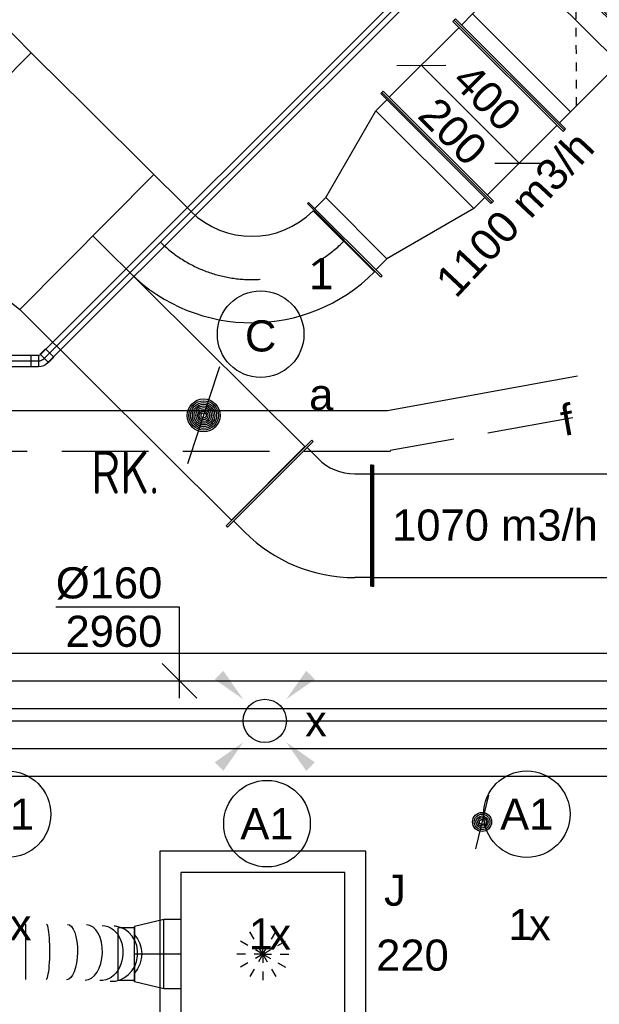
# Model space of a CAD drawing. Extents: x -257677 to 221252, y -185516 to 120782.
# Tile 90 of 171: x -52167 to -50492, y -52849 to -50003. Entities that reach past the tile are written whole.
import ezdxf
from ezdxf.enums import TextEntityAlignment as Align
from ezdxf.lldxf.tags import DXFTag

# ---------------------------------------------------------------- set-up
doc = ezdxf.new("R2010")
doc.units = 0
doc.header["$LTSCALE"] = 50
for name, pattern in [('2322140', [45, 40, -5]), ('2322203', [45, 5, -2, 5, -2, 5, -2, 5, -2, 5, -2, 5, -5]), ('AUSGEZOGEN', [0]), ('HIDDEN', [9.525, 6.35, -3.175]), ('STREEPJES', [0.1, 0.05, -0.05])]:
    doc.linetypes.add(name, pattern=pattern)
doc.layers.get('0').update_dxf_attribs({"linetype": 'CONTINUOUS'})
for name, color, linetype in [('57LB', 4, 'CONTINUOUS'), ('EL6311--', 3, 'CONTINUOUS'), ('WL524---_D', 153, 'CONTINUOUS'), ('WL524---_HARTLIJN', 8, 'CONTINUOUS'), ('WL5448--', 4, 'CONTINUOUS'), ('WL570---_RETOUR', 112, 'CONTINUOUS'), ('WL570---_RETOUR_HL', 8, 'CONTINUOUS'), ('WL570---_TOEVOER', 3, 'CONTINUOUS'), ('WL570---_TOEVOER_RST', 2, 'CONTINUOUS'), ('WL570---_TOEVOER_RST_HL', 1, 'CONTINUOUS'), ('WM5448--', 1, 'CONTINUOUS'), ('WM570---_RETOUR', 1, 'CONTINUOUS'), ('WM570---_RETOUR_PR', 1, 'CONTINUOUS'), ('WM570---_TOEVOER', 1, 'CONTINUOUS'), ('WM570---_TOEVOER_PR', 1, 'CONTINUOUS'), ('WM570---_TOEVOER_RST_PR', 1, 'CONTINUOUS')]:
    doc.layers.add(name, color=color, linetype=linetype)
doc.styles.add('BURO-018', font='ARIAL.TTF', dxfattribs={"height": 63})
doc.styles.add('ISO25', font='ISO', dxfattribs={"width": 0.9})
tags = doc.linetypes.add('CENTER2', pattern=[28.575, 19.05, -3.175, 3.175, -3.175]).pattern_tags.tags
tags[10:11] = [DXFTag(74, 4), DXFTag(75, 0), DXFTag(340, '0'), DXFTag(46, 1.0), DXFTag(50, 0.0), DXFTag(44, 0.0), DXFTag(45, 0.0)]
tags[8:9] = [DXFTag(74, 4), DXFTag(75, 0), DXFTag(340, '0'), DXFTag(46, 1.0), DXFTag(50, 0.0), DXFTag(44, 0.0), DXFTag(45, 0.0)]
tags[6:7] = [DXFTag(74, 4), DXFTag(75, 0), DXFTag(340, '0'), DXFTag(46, 1.0), DXFTag(50, 0.0), DXFTag(44, 0.0), DXFTag(45, 0.0)]
tags[4:5] = [DXFTag(74, 4), DXFTag(75, 0), DXFTag(340, '0'), DXFTag(46, 1.0), DXFTag(50, 0.0), DXFTag(44, 0.0), DXFTag(45, 0.0)]

# ---------------------------------------------------------------- blocks, each defined once
blk = doc.blocks.new('1115B3')
at = {"color": 0, "linetype": 'Continuous'}
blk.add_circle((0, 3.5), 2.5, dxfattribs=at)
at = {"color": 0, "linetype": 'Continuous', "style": 'BURO-018'}
for tag, p in [('E_GKAST', (0, 11.5)), ('E_GROEP', (0, 8.5)), ('E_SGROEP', (4.5, 8.5)), ('E_ARMCODE', (0, 3.5)), ('E_SLET', (4.5, 2.5))]:
    blk.add_attdef(tag, text='', height=1.8, dxfattribs=at).set_placement(p, align=Align.MIDDLE)
blk = doc.blocks.new('E00411')
at = {"color": 0, "linetype": 'Continuous'}
blk.add_circle((0, 0), 1.25, dxfattribs=at)
for points in [[(-2.892, 2.396), (-2.396, 2.892), (-1.237, 1.237)], [(2.396, 2.892), (2.892, 2.396), (1.237, 1.237)], [(-2.396, -2.892), (-2.892, -2.396), (-1.237, -1.237)], [(2.892, -2.396), (2.396, -2.892), (1.237, -1.237)]]:
    blk.add_solid(points, dxfattribs=at)
at = {"color": 0, "linetype": 'Continuous', "style": 'BURO-018'}
for tag, p in [('E_SLET1', (0, 4.642)), ('E_GROEP', (0, 0)), ('E_GKAST', (0, 0))]:
    blk.add_attdef(tag, text='', height=1.8, dxfattribs=at).set_placement(p, align=Align.MIDDLE)
at = {"color": 0, "linetype": 'Continuous', "style": 'BURO-018', "flags": 1}
for tag in ['E_MATCODE', 'E_SGROEP']:
    blk.add_attdef(tag, text='', height=1.8, dxfattribs=at).set_placement((0, 0), align=Align.MIDDLE)
blk = doc.blocks.new('1115B3A')
at = {"color": 0, "linetype": 'Continuous'}
blk.add_circle((0, 0), 2.5, dxfattribs=at)
at = {"color": 0, "linetype": 'Continuous', "style": 'BURO-018'}
for tag, p in [('E_GKAST', (0, 8)), ('E_GROEP', (0, 5)), ('E_SGROEP', (4.5, 5)), ('E_ARMCODE', (0, 0)), ('E_SLET', (4.5, -1))]:
    blk.add_attdef(tag, text='', height=1.8, dxfattribs=at).set_placement(p, align=Align.MIDDLE)
blk = doc.blocks.new('*U795')
at = {"color": 0, "ltscale": 10}
for p, q in [((297.5, 297.5, -2757.5), (-297.5, 297.5, -2757.5)), ((-297.5, 297.5, -2757.5), (-297.5, -297.5, -2757.5)), ((297.5, -297.5, -2757.5), (297.5, 297.5, -2757.5)), ((236.5, 236.5, -2757.5), (-236.5, 236.5, -2757.5)), ((-236.5, -236.5, -2757.5), (-236.5, 236.5, -2757.5)), ((236.5, -236.5, -2757.5), (236.5, 236.5, -2757.5)), ((236.5, -236.5, -2757.5), (-236.5, -236.5, -2757.5)), ((-297.5, -297.5, -2757.5), (297.5, -297.5, -2757.5))]:
    blk.add_line(p, q, dxfattribs=at)
at = {"color": 8, "linetype": 'STREEPJES', "ltscale": 10}
for q in [(-50, 86.6, -2757.5), (0, 100, -2757.5), (50, 86.6, -2757.5), (-86.6, 50, -2757.5), (86.6, 50, -2757.5), (-100, 0, -2757.5), (-86.6, -50, -2757.5), (-50, -86.6, -2757.5), (0, -100, -2757.5), (50, -86.6, -2757.5), (86.6, -50, -2757.5), (100, 0, -2757.5)]:
    blk.add_line((0, 0, -2757.5), q, dxfattribs=at)
at = {"layer": 'WL570---_TOEVOER_RST_HL', "linetype": 'CENTER2'}
blk.add_circle((0, 0, -2757.5), 0.075, dxfattribs=at)
at = {"layer": 'WL570---_TOEVOER_RST', "color": 1, "style": 'BURO-018'}
for tag in ['MC', 'Q']:
    blk.add_attdef(tag, text='', height=90, dxfattribs=at).set_placement((0, 0), align=Align.MIDDLE)
at = {"layer": 'WM570---_TOEVOER_RST_PR', "color": 1, "style": 'BURO-018'}
blk.add_attdef('POSNR', text='', height=90, dxfattribs=at).set_placement((0, 0), align=Align.MIDDLE)
blk = doc.blocks.new('*U832')
at = {"color": 0, "ltscale": 10}
for p, q in [((-174.3, 175, -2945), (-169.3, 175, -2945)), ((-174.3, -175, -2945), (-174.3, 175, -2945)), ((-169.3, -175, -2945), (-169.3, 175, -2945)), ((-169.3, 150, -2945), (-124.3, 150, -2945)), ((243.4, 4.1, -2945), (-4.1, -243.4, -2945)), ((247, 0.5, -2945), (-0.5, -247, -2945)), ((193.9, 18.2, -2945), (225.8, -13.6, -2945)), ((247, 0.5, -2945), (243.4, 4.1, -2945)), ((-124.3, -150, -2945), (-169.3, -150, -2945)), ((-174.3, -175, -2945), (-169.3, -175, -2945)), ((13.6, -225.8, -2945), (-18.2, -193.9, -2945)), ((-0.5, -247, -2945), (-4.1, -243.4, -2945))]:
    blk.add_line(p, q, dxfattribs=at)
for radius in [450, 150]:
    blk.add_arc((-124.3, -300, -2945), radius, 45, 90, dxfattribs=at)
at = {"layer": 'WM570---_TOEVOER_PR', "color": 1, "style": 'BURO-018'}
blk.add_attdef('POSNR', text='', height=90, dxfattribs=at).set_placement((0, 0), align=Align.MIDDLE)
blk = doc.blocks.new('*U938')
at = {"color": 0, "ltscale": 10}
for p, q in [((-49.5, 100, -2780), (0, 100, -2780)), ((-49.5, 100, -2780), (-49.5, -100, -2780)), ((0, 100, -2780), (85.2, 80, -2780)), ((0, 100, -2780), (0, -100, -2780)), ((0, 100, -2780), (0, -100, -2780)), ((0, 100, -2780), (0, -100, -2780)), ((85.2, 80, -2780), (85.2, -80, -2780)), ((85.2, 80, -2780), (85.2, -80, -2780)), ((85.2, 76, -2780), (131.9, 76, -2780)), ((131.9, 76, -2780), (131.9, -76, -2780)), ((131.9, 76, -2780), (131.9, -76, -2780)), ((0, -100, -2780), (85.2, -80, -2780)), ((85.2, -76, -2780), (131.9, -76, -2780)), ((-49.5, -100, -2780), (0, -100, -2780))]:
    blk.add_line(p, q, dxfattribs=at)
at = {"layer": 'WL570---_TOEVOER_RST_HL', "linetype": 'CENTER2'}
for p, q in [((-49.5, 0, -2780), (0, 0, -2780)), ((0, 0, -2780), (85.2, 0, -2780))]:
    blk.add_line(p, q, dxfattribs=at)
blk.add_circle((85.2, 0, -2780), 0.075, dxfattribs=at)
at = {"layer": 'WM570---_TOEVOER_RST_PR', "color": 1, "style": 'BURO-018'}
blk.add_attdef('POSNR', text='', height=90, dxfattribs=at).set_placement((0, 0), align=Align.MIDDLE)
blk = doc.blocks.new('*U940')
at = {"color": 0, "ltscale": 10}
for p, q in [((0, 80, -2960), (0, -80, -2960)), ((28.8, 80, -2960), (28.8, -80, -2960)), ((86.5, 80, -2960), (86.5, -80, -2960)), ((144.2, 80, -2960), (144.2, -80, -2960)), ((201.9, 80, -2960), (201.9, -80, -2960)), ((378.3, 78.2, -2960), (377.9, 78.2, -2960)), ((462.2, 73.9, -2960), (457.7, 74.4, -2960)), ((516.3, 73.1, -2960), (516.3, 35.4, -2960)), ((516.3, -44.2, -2960), (516.3, -86.9, -2960))]:
    blk.add_line(p, q, dxfattribs=at)
for centre, major_axis, ratio, start_param, end_param in [((261.8, 0, -2960), (-0.4, -80), 0.129092, 6.282538, 9.424131), ((375.8, -1.8, -2960), (-2.3, -80), 0.603626, 0.004683, 3.13691), ((452.3, -5.4, -2960), (-7.7, -79.6), 0.922104, 0.030386, 3.111207)]:
    blk.add_ellipse(centre, major_axis=major_axis, ratio=ratio, start_param=start_param, end_param=end_param, dxfattribs=at)
at = {"color": 0, "ltscale": 10, "extrusion": (0, 0, -1)}
for centre, major_axis, ratio, start_param, end_param in [((321.8, -0.6, -2960), (1.3, 80), 0.378798, 6.281005, 9.422597), ((420.3, -3.4, -2960), (4, 79.9), 0.7888, 6.272889, 9.414482), ((461, -6.6, -2960), (10.3, 79.3), 0.958676, 0.669614, 2.202854)]:
    blk.add_ellipse(centre, major_axis=major_axis, ratio=ratio, start_param=start_param, end_param=end_param, dxfattribs=at)
at = {"layer": 'WM570---_RETOUR_PR', "color": 1, "style": 'BURO-018'}
blk.add_attdef('POSNR', text='', height=90, dxfattribs=at).set_placement((0, 0), align=Align.MIDDLE)
blk = doc.blocks.new('*U945')
at = {"color": 0, "ltscale": 10}
for p, q in [((0, 80, -2960), (3933.7, 80, -2960)), ((0, -80, -2960), (3933.7, -80, -2960))]:
    blk.add_line(p, q, dxfattribs=at)
at = {"layer": 'WL570---_RETOUR_HL', "linetype": 'CENTER2'}
blk.add_line((0, 0, -2960), (3933.7, 0, -2960), dxfattribs=at)
at = {"layer": 'WM570---_RETOUR_PR', "color": 1, "style": 'BURO-018'}
blk.add_attdef('POSNR', text='', height=90, dxfattribs=at).set_placement((0, 0), align=Align.MIDDLE)
blk = doc.blocks.new('*U947')
at = {"color": 0, "ltscale": 10}
for p, q in [((0, 80, -2960), (3799.4, 80, -2960)), ((0, -80, -2960), (3799.4, -80, -2960))]:
    blk.add_line(p, q, dxfattribs=at)
at = {"layer": 'WL570---_RETOUR_HL', "linetype": 'CENTER2'}
blk.add_line((0, 0, -2960), (3799.4, 0, -2960), dxfattribs=at)
at = {"layer": 'WM570---_RETOUR_PR', "color": 1, "style": 'BURO-018'}
blk.add_attdef('POSNR', text='', height=90, dxfattribs=at).set_placement((0, 0), align=Align.MIDDLE)
blk = doc.blocks.new('*U952')
at = {"layer": 'WM570---_RETOUR', "color": 0, "ltscale": 10}
for p, q in [((0, 213.2), (-357.6, 213.2)), ((0, -50), (0, 213.2)), ((50, -50), (-50, 50))]:
    blk.add_line(p, q, dxfattribs=at)
at = {"layer": 'WM570---_RETOUR', "color": 0, "style": 'BURO-018'}
for s, p in [('%%c160', (-357.6, 238.2)), ('2960', (-329.7, 98.2))]:
    blk.add_text(s, height=90, dxfattribs=at).set_placement(p)
blk = doc.blocks.new('*U972')
at = {"color": 0, "ltscale": 10}
for p, q in [((0, 175, -2945), (5, 175, -2945)), ((0, -175, -2945), (0, 175, -2945)), ((5, -175, -2945), (5, 175, -2945)), ((2904.1, 175, -2945), (2899.1, 175, -2945)), ((2899.1, -175, -2945), (2899.1, 175, -2945)), ((2904.1, -175, -2945), (2904.1, 175, -2945)), ((5, 150, -2945), (2899.1, 150, -2945)), ((5, -150, -2945), (2899.1, -150, -2945)), ((0, -175, -2945), (5, -175, -2945)), ((2904.1, -175, -2945), (2899.1, -175, -2945))]:
    blk.add_line(p, q, dxfattribs=at)
at = {"layer": 'WM570---_TOEVOER_PR', "color": 1, "style": 'BURO-018'}
blk.add_attdef('POSNR', text='', height=90, dxfattribs=at).set_placement((0, 0), align=Align.MIDDLE)
blk = doc.blocks.new('*U1015')
at = {"color": 0, "ltscale": 10}
for p, q in [((22, 16, -2750), (902.9, 16, -2750)), ((22, -16, -2750), (902.9, -16, -2750))]:
    blk.add_line(p, q, dxfattribs=at)
at = {"layer": 'WL524---_HARTLIJN', "linetype": 'CENTER2'}
blk.add_line((0, 0, -2750), (924.9, 0, -2750), dxfattribs=at)
at = {"layer": 'WL524---_D', "color": 1, "style": 'BURO-018'}
blk.add_attdef('POSNR', text='', height=90, dxfattribs=at).set_placement((0, 0), align=Align.MIDDLE)
blk = doc.blocks.new('*U1025')
at = {"color": 0, "ltscale": 10}
for p, q in [((10.7, 34.5, -2750), (-4.8, 19, -2750)), ((34.5, 10.7, -2750), (10.7, 34.5, -2750)), ((-32, 16.8, -2750), (-10, 16.8, -2750)), ((-32, 16.8, -2750), (-32, -16.8, -2750)), ((-10, 16.8, -2750), (-9.2, 16, -2750)), ((-10, 16.8, -2750), (-10, -16.8, -2750)), ((-9.2, 16, -2750), (-4.8, 17.8, -2750)), ((-4.8, 19, -2750), (-4.8, 17.8, -2750)), ((19, -4.8, -2750), (-4.8, 19, -2750)), ((34.5, 10.7, -2750), (19, -4.8, -2750)), ((-32, -16.8, -2750), (-10, -16.8, -2750)), ((-10, -16.8, -2750), (-9.2, -16, -2750)), ((19, -4.8, -2750), (17.8, -4.8, -2750))]:
    blk.add_line(p, q, dxfattribs=at)
blk.add_arc((-9.2, 22.2, -2750), 38.2, 270, 315, dxfattribs=at)
at = {"layer": 'WL524---_HARTLIJN', "linetype": 'CENTER2'}
blk.add_arc((-9.2, 22.2, -2750), 22.2, 270, 315, dxfattribs=at)
at = {"layer": 'WL524---_D', "color": 1, "style": 'BURO-018'}
blk.add_attdef('POSNR', text='', height=90, dxfattribs=at).set_placement((0, 0), align=Align.MIDDLE)
blk = doc.blocks.new('*U1026')
at = {"color": 0, "ltscale": 10}
for p, q in [((0, 16, -2750), (2048.3, 16, -2750)), ((0, -16, -2750), (0, 16, -2750)), ((0, -16, -2750), (2048.3, -16, -2750))]:
    blk.add_line(p, q, dxfattribs=at)
at = {"layer": 'WL524---_HARTLIJN', "linetype": 'CENTER2'}
blk.add_line((0, 0, -2750), (2070.3, 0, -2750), dxfattribs=at)
at = {"layer": 'WL524---_D', "color": 1, "style": 'BURO-018'}
blk.add_attdef('POSNR', text='', height=90, dxfattribs=at).set_placement((0, 0), align=Align.MIDDLE)
blk = doc.blocks.new('*U1678')
at = {"color": 0, "ltscale": 10}
for p, q in [((0, 125, -2950), (279.9, 200, -2950)), ((279.9, 200, -2950), (324.9, 200, -2950)), ((279.9, -200, -2950), (279.9, 200, -2950)), ((329.9, 225, -2950), (324.9, 225, -2950)), ((324.9, -225, -2950), (324.9, 225, -2950)), ((329.9, -225, -2950), (329.9, 225, -2950)), ((-50, 150, -2950), (-45, 150, -2950)), ((-50, -150, -2950), (-50, 150, -2950)), ((-45, -150, -2950), (-45, 150, -2950)), ((0, 125, -2950), (-45, 125, -2950)), ((0, -125, -2950), (0, 125, -2950)), ((0, -125, -2950), (-45, -125, -2950)), ((279.9, -200, -2950), (0, -125, -2950)), ((-50, -150, -2950), (-45, -150, -2950)), ((279.9, -200, -2950), (324.9, -200, -2950)), ((329.9, -225, -2950), (324.9, -225, -2950))]:
    blk.add_line(p, q, dxfattribs=at)
at = {"layer": 'WM570---_TOEVOER_PR', "color": 1, "style": 'BURO-018'}
blk.add_attdef('POSNR', text='', height=90, dxfattribs=at).set_placement((0, 0), align=Align.MIDDLE)
blk = doc.blocks.new('*U1679')
at = {"color": 0, "ltscale": 10}
for p, q in [((0, 225, -2950), (5, 225, -2950)), ((0, -225, -2950), (0, 225, -2950)), ((5, -225, -2950), (5, 225, -2950)), ((5, 200, -2950), (290.3, 200, -2950)), ((295.3, 225, -2950), (290.3, 225, -2950)), ((290.3, -225, -2950), (290.3, 225, -2950)), ((295.3, -225, -2950), (295.3, 225, -2950)), ((0, -225, -2950), (5, -225, -2950)), ((5, -200, -2950), (290.3, -200, -2950)), ((295.3, -225, -2950), (290.3, -225, -2950))]:
    blk.add_line(p, q, dxfattribs=at)
at = {"layer": 'WM570---_TOEVOER_PR', "color": 1, "style": 'BURO-018'}
blk.add_attdef('POSNR', text='', height=90, dxfattribs=at).set_placement((0, 0), align=Align.MIDDLE)
blk = doc.blocks.new('*U1680')
at = {"color": 0, "ltscale": 10}
for p, q in [((-323.1, 225, -2950), (-318.1, 225, -2950)), ((-323.1, -225, -2950), (-323.1, 225, -2950)), ((-318.1, -225, -2950), (-318.1, 225, -2950)), ((-318.1, 200, -2950), (-273.1, 200, -2950)), ((-273.1, 200, -2950), (-74.8, 200, -2950)), ((-273.1, -200, -2950), (-273.1, 200, -2950)), ((-74.8, 200, -2950), (-74.8, -200, -2950)), ((-74.8, 200, -2950), (-50, 200, -2950)), ((-5, 200, -2950), (-50, 200, -2950)), ((0, 225, -2950), (-5, 225, -2950)), ((-5, -225, -2950), (-5, 225, -2950)), ((0, -225, -2950), (0, 225, -2950)), ((-323.1, -225, -2950), (-318.1, -225, -2950)), ((-273.1, -200, -2950), (-318.1, -200, -2950)), ((-273.1, -200, -2950), (-74.8, -200, -2950)), ((-74.8, -200, -2950), (-50, -200, -2950)), ((-50, -200, -2950), (-5, -200, -2950)), ((0, -225, -2950), (-5, -225, -2950))]:
    blk.add_line(p, q, dxfattribs=at)
at = {"color": 8, "linetype": 'STREEPJES', "ltscale": 10}
for p in [(-248.2, 200, -100), (-248.2, -200, -100)]:
    blk.add_line(p, (-50, 0, -50), dxfattribs=at)
at = {"layer": 'WM570---_TOEVOER_PR', "color": 1, "style": 'BURO-018'}
blk.add_attdef('POSNR', text='', height=90, dxfattribs=at).set_placement((0, 0), align=Align.MIDDLE)
blk = doc.blocks.new('*U1684')
at = {"color": 0, "ltscale": 10}
for p, q in [((0, 225, -3000), (5, 225, -3000)), ((0, -225, -3000), (0, 225, -3000)), ((5, -225, -3000), (5, 225, -3000)), ((5, 200, -3000), (1914.4, 200, -3000)), ((1919.4, 225, -3000), (1914.4, 225, -3000)), ((1914.4, -225, -3000), (1914.4, 225, -3000)), ((1919.4, -225, -3000), (1919.4, 225, -3000)), ((0, -225, -3000), (5, -225, -3000)), ((5, -200, -3000), (1914.4, -200, -3000)), ((1919.4, -225, -3000), (1914.4, -225, -3000))]:
    blk.add_line(p, q, dxfattribs=at)
at = {"layer": 'WM570---_TOEVOER_PR', "color": 1, "style": 'BURO-018'}
blk.add_attdef('POSNR', text='', height=90, dxfattribs=at).set_placement((0, 0), align=Align.MIDDLE)
blk = doc.blocks.new('*U1693')
at = {"layer": 'WM570---_TOEVOER', "color": 0, "ltscale": 10}
for p, q in [((-212.2, 141.3), (-70.8, 141.4)), ((141.5, -141.4), (-141.5, 141.4)), ((70.8, -141.4), (212.2, -141.3))]:
    blk.add_line(p, q, dxfattribs=at)
at = {"layer": 'WM570---_TOEVOER', "color": 0, "style": 'BURO-018'}
for s, p in [('400', (-56.5, 91.8)), ('200', (-155.5, -7.2)), ('200', (-155.5, -7.2))]:
    blk.add_text(s, height=90, rotation=315.0198, dxfattribs=at).set_placement(p)
blk = doc.blocks.new('2322203-3')
at = {"layer": 'WM5448--', "color": 0, "style": 'BURO-018'}
blk.add_text('f', height=90, rotation=10.1731, dxfattribs=at).set_placement((-50586.3, -51156.9, 2800), align=Align.MIDDLE)

msp = doc.modelspace()

# ---------------------------------------------------------------- linework, layer by layer
at = {"layer": '57LB', "color": 1, "linetype": 'Continuous'}
for p, q in [((-52133.80274, -50098.20003), (-52556.52924, -50523.67717)), ((-51779.10467, -50450.60502), (-52166.75017, -50840.7729))]:
    msp.add_line(p, q, dxfattribs=at)
at = {"layer": '57LB', "color": 2, "linetype": 'Continuous'}
msp.add_line((-51319.14372, -50555.17999), (-51141.79469, -50731.38249), dxfattribs=at)
at = {"layer": '57LB', "color": 3, "linetype": 'Continuous'}
for p, q in [((-51589.2406, -51006.67427), (-51681.55929, -51286.7572)), ((-50812.11512, -52244.09609), (-50850.22594, -52399.73483))]:
    msp.add_line(p, q, dxfattribs=at)
at = {"layer": '57LB', "color": 2, "linetype": 'Continuous'}
for centre, radius in [((-51635.39994, -51146.71573), 47.5), ((-51635.39994, -51146.71573), 42.5), ((-51635.39994, -51146.71573), 37.5), ((-51635.39994, -51146.71573), 32.5), ((-51635.39994, -51146.71573), 27.5), ((-51635.39994, -51146.71573), 22.5), ((-51635.39994, -51146.71573), 17.5), ((-51635.39994, -51146.71573), 12.5), ((-51635.39994, -51146.71573), 7.5), ((-50831.17053, -52321.91546), 27.5), ((-50831.17053, -52321.91546), 22.5), ((-50831.17053, -52321.91546), 17.5), ((-50831.17053, -52321.91546), 12.5), ((-50831.17053, -52321.91546), 7.5)]:
    msp.add_circle(centre, radius, dxfattribs=at)
at = {"layer": '57LB', "color": 1, "linetype": 'HIDDEN'}
msp.add_arc((-51496.49275, -50378.97749), 375, 225.18580386, 315.18580386, dxfattribs=at)
at = {"layer": 'WL5448--', "linetype": '2322140'}
for p, q in [((-48341.64768, -50631.55554, 2800), (-51103.9138, -51133.33309, 2800)), ((-51103.9138, -51133.33309, 2800), (-53100.96118, -51133.33309, 2800))]:
    msp.add_line(p, q, dxfattribs=at)
at = {"layer": 'WL5448--', "linetype": '2322203'}
for p, q in [((-48353.8896, -50756.34705, 2800), (-51096.25747, -51248.44564, 2800)), ((-51095.14166, -51251.04536, 2800), (-53092.76271, -51251.04536, 2800))]:
    msp.add_line(p, q, dxfattribs=at)
at = {"layer": 'WL570---_TOEVOER'}
for p, q in [((-54439.37156, -47792.30671), (-52083.26545, -50148.41282)), ((-52083.95449, -50147.72601), (-51672.69525, -50556.32652)), ((-52556.52924, -50523.67717), (-52166.75017, -50840.7729)), ((-51955.30717, -50627.95406), (-51343.10152, -51236.2019)), ((-52166.75017, -50840.7729), (-51554.54452, -51449.02074)), ((-51343.10152, -51236.2019), (-51554.54452, -51449.02074))]:
    msp.add_line(p, q, dxfattribs=at)
for radius in [250, 500]:
    msp.add_arc((-51496.49275, -50378.97749), radius, 225.18580386, 315.18580386, dxfattribs=at)

# ---------------------------------------------------------------- block references
at = {"layer": 'EL6311--', "linetype": 'AUSGEZOGEN'}
ref = msp.add_blockref('1115B3', (-51470.75488, -51086.79124), dxfattribs=dict(at, xscale=50, yscale=50, zscale=50))
ref.add_attrib('E_ARMCODE', 'C', dxfattribs={"layer": '0', "color": 1, "linetype": 'Continuous', "height": 90, "style": 'BURO-018'}).set_placement((-51470.75488, -50916.79124), align=Align.MIDDLE)
ref.add_attrib('E_SLET', 'a', dxfattribs={"layer": '0', "color": 1, "linetype": 'Continuous', "height": 90, "style": 'BURO-018'}).set_placement((-51295.75488, -51086.79124), align=Align.MIDDLE)
ref.add_attrib('E_GROEP', '1', dxfattribs={"layer": '0', "color": 1, "linetype": 'Continuous', "height": 90, "style": 'BURO-018'}).set_placement((-51295.75488, -50736.79124), align=Align.MIDDLE)
at = {"layer": 'EL6311--'}
ref = msp.add_blockref('E00411', (-51458.8173, -52029.63735), dxfattribs=dict(at, xscale=50, yscale=50, zscale=50))
ref.add_attrib('E_SLET1', 'x', dxfattribs={"layer": '0', "color": 1, "linetype": 'Continuous', "height": 90, "style": 'BURO-018'}).set_placement((-51310.95893, -52029.63735), align=Align.MIDDLE)
ref = msp.add_blockref('1115B3A', (-52202.0121, -52299.55626), dxfattribs=dict(at, xscale=49.99999999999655, yscale=50, zscale=50, rotation=189.1701748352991))
ref.add_attrib('E_ARMCODE', 'A1', dxfattribs={"layer": '0', "color": 1, "linetype": 'Continuous', "height": 90, "style": 'BURO-018'}).set_placement((-52202.0121, -52299.55626), align=Align.MIDDLE)
ref.add_attrib('E_SLET', 'x', dxfattribs={"layer": '0', "color": 1, "linetype": 'Continuous', "height": 90, "style": 'BURO-018'}).set_placement((-52164.10661, -52618.82781), align=Align.MIDDLE)
ref.add_attrib('E_GROEP', '1', dxfattribs={"layer": '0', "color": 1, "linetype": 'Continuous', "height": 90, "style": 'BURO-018'}).set_placement((-52219.8767, -52618.2624), align=Align.MIDDLE)
ref = msp.add_blockref('1115B3A', (-50702.0121, -52299.55626), dxfattribs=dict(at, xscale=49.99999999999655, yscale=50, zscale=50, rotation=189.1701748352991))
ref.add_attrib('E_ARMCODE', 'A1', dxfattribs={"layer": '0', "color": 1, "linetype": 'Continuous', "height": 90, "style": 'BURO-018'}).set_placement((-50702.0121, -52299.55626), align=Align.MIDDLE)
ref.add_attrib('E_SLET', 'x', dxfattribs={"layer": '0', "color": 1, "linetype": 'Continuous', "height": 90, "style": 'BURO-018'}).set_placement((-50664.10661, -52618.82781), align=Align.MIDDLE)
ref.add_attrib('E_GROEP', '1', dxfattribs={"layer": '0', "color": 1, "linetype": 'Continuous', "height": 90, "style": 'BURO-018'}).set_placement((-50719.8767, -52618.2624), align=Align.MIDDLE)
ref = msp.add_blockref('1115B3A', (-51452.51075, -52326.90109), dxfattribs=dict(at, xscale=49.99999999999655, yscale=50, zscale=50, rotation=189.1701748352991))
ref.add_attrib('E_ARMCODE', 'A1', dxfattribs={"layer": '0', "color": 1, "linetype": 'Continuous', "height": 90, "style": 'BURO-018'}).set_placement((-51452.51075, -52326.90109), align=Align.MIDDLE)
ref.add_attrib('E_SLET', 'x', dxfattribs={"layer": '0', "color": 1, "linetype": 'Continuous', "height": 90, "style": 'BURO-018'}).set_placement((-51414.60527, -52646.17264), align=Align.MIDDLE)
ref.add_attrib('E_GROEP', '1', dxfattribs={"layer": '0', "color": 1, "linetype": 'Continuous', "height": 90, "style": 'BURO-018'}).set_placement((-51470.37536, -52645.60723), align=Align.MIDDLE)
at = {"layer": 'WL524---_D', "rotation": 45.00000000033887}
msp.add_blockref('*U1026', (-52095.80812, -50981.87432, 2750), dxfattribs=at)
at = {"layer": 'WL524---_D'}
for name, p in [('*U1015', (-53037.79669, -50988.94538, 2750)), ('*U1025', (-52102.87919, -50988.94538, 2750))]:
    msp.add_blockref(name, p, dxfattribs=at)
at = {"layer": 'WL570---_RETOUR'}
for name, p in [('*U947', (-53064.69038, -51913.9286, 2960)), ('*U945', (-53297.74653, -52109.64506, 2960)), ('*U940', (-52351.81961, -52697.33501, 2960))]:
    msp.add_blockref(name, p, dxfattribs=at)
at = {"layer": 'WL570---_TOEVOER'}
for name, p, rotation in [('*U1684', (-50524.04349, -49934.41967, 3000), 45.0197608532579), ('*U1680', (-50524.04349, -49934.41967, 2950), 45.01976085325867), ('*U1679', (-50961.16539, -50371.84319, 2950), 45.0197608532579), ('*U1678', (-51194.36215, -50605.20085, 2950), 45.0197608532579), ('*U832', (-51323.15014, -51465.50682, 2945), 180)]:
    msp.add_blockref(name, p, dxfattribs=dict(at, rotation=rotation))
msp.add_blockref('*U972', (-51148.88607, -51465.50682, 2945), dxfattribs=at)
at = {"layer": 'WL570---_TOEVOER_RST'}
ref = msp.add_blockref('*U795', (-51464.29443, -52704.21019, 2757.5), dxfattribs=at)
ref.add_attrib('Q', '220', dxfattribs={"color": 1, "height": 90, "style": 'BURO-018'}).set_placement((-51032.20065, -52706.89505), align=Align.MIDDLE)
ref.add_attrib('MC', 'J', dxfattribs={"color": 1, "height": 90, "style": 'BURO-018'}).set_placement((-51082.74278, -52519.76822), align=Align.MIDDLE)
at = {"layer": 'WL570---_TOEVOER_RST', "rotation": 180}
msp.add_blockref('*U938', (-51750.29443, -52704.21019, 2780), dxfattribs=at)
at = {"layer": 'WM5448--'}
msp.add_blockref('2322203-3', (0, 0), dxfattribs=at)
at = {"layer": 'WM570---_RETOUR'}
msp.add_blockref('*U952', (-51704.73835, -51913.9286, 2960), dxfattribs=at)
at = {"layer": 'WM570---_TOEVOER'}
msp.add_blockref('*U1693', (-50865.42344, -50276.03517, 2950), dxfattribs=at)

# ---------------------------------------------------------------- texts
at = {"layer": '57LB', "color": 2, "linetype": 'Continuous', "style": 'ISO25', "width": 0.9}
msp.add_text('RK.', height=125, dxfattribs=at).set_placement((-51960.06023, -51373.18687))
at = {"layer": 'WM570---_TOEVOER', "style": 'BURO-018'}
msp.add_text('1100 m3/h', height=90, rotation=46.80984515, dxfattribs=at).set_placement((-50906.9643, -50811.23181, -2700))
msp.add_text('1070 m3/h', height=90, dxfattribs=at).set_placement((-51090.88414, -51508.62369, -2700))

doc.saveas('drawing.dxf')
